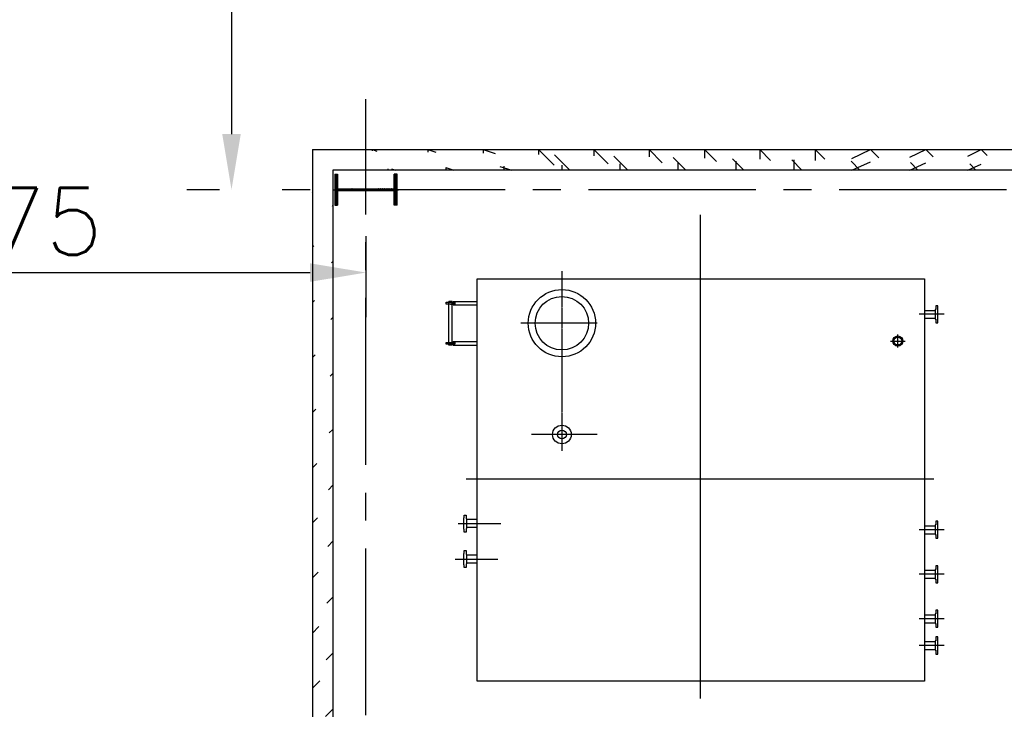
# Model space of a CAD drawing. Header units: inches. Extents: x -341304 to 31571016, y -692717 to 2132253.
# Tile 161 of 256: x 587825 to 598874, y -291820 to -284074. Entities that reach past the tile are written whole.
import ezdxf

# ---------------------------------------------------------------- set-up
doc = ezdxf.new("R2010")
doc.units = ezdxf.units.IN
doc.header["$MEASUREMENT"] = 0
doc.linetypes.add('CENTER2', pattern=[1.125, 0.75, -0.125, 0.125, -0.125])
for name, color, linetype in [('Aux_col', 1, 'Continuous'), ('DIM', 1, 'Continuous'), ('text', 3, 'Continuous')]:
    doc.layers.add(name, color=color, linetype=linetype)
doc.styles.add('ROMANS', font='romans')
doc.dimstyles.new('User600', dxfattribs={"dimscale": 500, "dimtxt": 1.5, "dimasz": 1.25, "dimexe": 1, "dimexo": 1, "dimgap": 0.4, "dimtad": 1, "dimdec": 0, "dimzin": 0, "dimdsep": 46, "dimtxsty": 'ROMANS', "dimcen": 1, "dimclrd": 8, "dimclre": 8, "dimclrt": 3, "dimadec": 0, "dimazin": 0, "dimtfac": 1, "dimtdec": 0, "dimtix": 1, "dimtofl": 0, "dimtmove": 0, "dimatfit": 3, "dimfxl": 1, "dimtolj": 1, "dimtzin": 0, "dimarcsym": 0})

# ---------------------------------------------------------------- blocks, each defined once
blk = doc.blocks.new('C-C-C')
at = {"layer": 'text', "insert": (-104054.6047297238, -199083.8334233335), "char_height": 900, "width": 6440.563347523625, "attachment_point": 1, "rotation": 90, "style": 'ROMANS'}
blk.add_mtext('\\pi1260.9;{\\Q0.8;\\W0.8;\\T0.8;MAKE UP \\P\\pi1978.8;U#3,4}', dxfattribs=at)
blk = doc.blocks.new('A$C6C245FD4')
at = {"layer": 'Aux_col'}
h = blk.add_hatch(dxfattribs=at)
h.set_pattern_fill('ANSI31', color=256, scale=25, style=0)
h.set_pattern_definition([(45, (-182049.045715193, -28682.87679554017), (-2.209708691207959, 2.20970869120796), [])])
h.paths.add_polyline_path([(-22.00757244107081, 317.9999999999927), (-22.00757244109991, 349.9999999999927), (-197.0075724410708, 349.9999999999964), (-197.0075724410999, 317.9999999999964)])
h.paths.add_polyline_path([(152.9924275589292, 317.9999999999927), (152.9924275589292, 349.9999999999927), (-22.00757244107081, 349.9999999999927), (-22.00757244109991, 317.9999999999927)])
h.paths.add_polyline_path([(-22.00757244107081, -350.0000000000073), (-22.00757244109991, -318.0000000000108), (-197.0075724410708, -318.0000000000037), (-197.0075724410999, -350.0000000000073)])
h.paths.add_polyline_path([(152.9924275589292, -350), (152.9924275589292, -318.0000000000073), (-22.00757244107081, -318.0000000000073), (-22.00757244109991, -350.0000000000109)])
h.paths.add_polyline_path([(-22.00757244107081, -318.0000000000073), (-12.0075724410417, -318.0000000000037), (-12.00757244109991, 3.638e-12), (-22.00757244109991, 0)])
h.paths.add_polyline_path([(-32.00757244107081, -318.0000000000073), (-22.0075724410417, -318.0000000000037), (-22.00757244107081, 0), (-32.00757244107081, 0)])
h.paths.add_polyline_path([(-12.0075724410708, 317.9999999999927), (-22.0075724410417, 318), (-22.0075724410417, -3.638e-12), (-12.00757244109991, -7.276000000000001e-12)])
h.paths.add_polyline_path([(-32.0075724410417, -3.638e-12), (-22.00757244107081, 0), (-22.0075724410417, 317.9999999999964), (-32.0075724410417, 318)])
for p, q in [((152.9924275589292, 349.9999999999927), (-197.0075724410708, 349.9999999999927)), ((-197.0075724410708, 349.9999999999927), (-197.0075724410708, 317.9999999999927)), ((-22.00757244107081, -366.2037594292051), (-22.00757244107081, 366.2037594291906)), ((152.9924275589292, 349.9999999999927), (152.9924275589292, 317.9999999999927)), ((152.9924275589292, 317.9999999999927), (-197.0075724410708, 317.9999999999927)), ((-32.00757244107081, -318), (-32.00757244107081, 317.9999999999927)), ((-12.0075724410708, -318), (-12.0075724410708, 317.9999999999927)), ((0, 0), (-44.0151448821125, 0)), ((-197.0075724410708, -318.0000000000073), (152.9924275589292, -318.0000000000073)), ((-197.0075724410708, -350.0000000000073), (-197.0075724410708, -318.0000000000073)), ((152.9924275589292, -350.0000000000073), (152.9924275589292, -318.0000000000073)), ((-197.0075724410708, -350.0000000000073), (152.9924275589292, -350.0000000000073))]:
    blk.add_line(p, q, dxfattribs=at)
blk = doc.blocks.new('A$C393B500C')
at = {"layer": 'Aux_col', "rotation": 270}
blk.add_blockref('A$C6C245FD4', (0, -22.00757244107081), dxfattribs=at)
blk = doc.blocks.new('CLO - OUTSIDE')
h = blk.add_hatch()
h.set_pattern_fill('ANSI32', color=230, scale=1200, style=0)
h.set_pattern_definition([(45, (1419471386.920258, 2000279962.707122), (-318.1980515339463, 318.1980515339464), []), (45, (1419471599.052292, 2000279962.707122), (-318.1980515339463, 318.1980515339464), [])])
edge = h.paths.add_edge_path()
edge.add_line((1419536637.934625, 2000373347.401154), (1419536637.934625, 2000356907.401098))
edge.add_line((1419536407.934625, 2000373577.401167), (1419536407.934625, 2000356677.401085))
h = blk.add_hatch()
h.set_pattern_fill('ANSI32', color=230, scale=1200, style=0)
h.set_pattern_definition([(45, (1419746507.925405, 2000395127.433612), (-318.1980515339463, 318.1980515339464), []), (45, (1419746720.057439, 2000395127.433612), (-318.1980515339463, 318.1980515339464), [])])
edge = h.paths.add_edge_path()
edge.add_line((1419536407.934625, 2000373577.401167), (1419547007.934625, 2000373577.401164))
edge.add_line((1419536637.934625, 2000373347.401154), (1419547007.934625, 2000373347.401148))
at = {"color": 230, "linetype": 'CENTER2', "ltscale": 2500}
for p, q in [((1419537007.934626, 2000355973.481338), (1419537007.934626, 2000374143.403952)), ((1419547007.934627, 2000373127.401124), (1419535864.525657, 2000373127.401124))]:
    blk.add_line(p, q, dxfattribs=at)
at = {"color": 230}
for p, q in [((1419536407.934625, 2000373577.401167), (1419536407.934625, 2000356677.401085)), ((1419536407.934625, 2000373577.401167), (1419547607.934625, 2000373577.401164)), ((1419536637.934625, 2000373347.401154), (1419536637.934625, 2000356907.401098)), ((1419547377.934625, 2000373347.401148), (1419536637.934625, 2000373347.401154)), ((1419543277.934626, 2000371771.851123), (1419543397.934626, 2000371771.851123)), ((1419543277.934626, 2000371682.951123), (1419543397.934626, 2000371682.951123)), ((1419538257.934626, 2000369421.851123), (1419538137.934626, 2000369421.851123)), ((1419538257.934626, 2000369332.951124), (1419538137.934626, 2000369332.951124)), ((1419543277.934626, 2000369351.851123), (1419543397.934626, 2000369351.851123)), ((1419543277.934626, 2000369262.951124), (1419543397.934626, 2000369262.951124)), ((1419538257.934626, 2000369021.851124), (1419538137.934626, 2000369021.851124)), ((1419538257.934626, 2000368932.951124), (1419538137.934626, 2000368932.951124)), ((1419543277.934626, 2000368851.851123), (1419543397.934626, 2000368851.851123)), ((1419543277.934626, 2000368762.951123), (1419543397.934626, 2000368762.951123)), ((1419543277.934626, 2000368351.851124), (1419543397.934626, 2000368351.851124)), ((1419543277.934626, 2000368262.951123), (1419543397.934626, 2000368262.951123)), ((1419543277.934626, 2000368051.851124), (1419543397.934626, 2000368051.851124)), ((1419543277.934626, 2000367962.951123), (1419543397.934626, 2000367962.951123))]:
    blk.add_line(p, q, dxfattribs=at)
at = {"color": 230, "ltscale": 0.25}
for p, q in [((1419540757.934626, 2000372844.957347), (1419540757.934626, 2000367410.508216)), ((1419543496.913725, 2000371727.401123), (1419543218.520597, 2000371727.401123)), ((1419542895.619386, 2000371427.401123), (1419543060.269866, 2000371427.401123)), ((1419542977.944626, 2000371355.207817), (1419542977.944626, 2000371499.59443)), ((1419543381.934626, 2000369877.401123), (1419538133.934626, 2000369877.401123)), ((1419538044.434626, 2000369377.401123), (1419538521.934626, 2000369377.401123)), ((1419543496.913725, 2000369307.401124), (1419543218.520597, 2000369307.401124)), ((1419538010.934626, 2000368977.401123), (1419538488.434626, 2000368977.401123)), ((1419543496.913725, 2000368807.401123), (1419543218.520597, 2000368807.401123)), ((1419543496.913725, 2000368307.401124), (1419543218.520597, 2000368307.401124)), ((1419543496.913725, 2000368007.401123), (1419543218.520597, 2000368007.401123))]:
    blk.add_line(p, q, dxfattribs=at)
at = {"color": 230, "linetype": 'CENTER2'}
for p, q in [((1419539207.934626, 2000372211.901123), (1419539207.934626, 2000370192.901123)), ((1419539601.934626, 2000371627.401123), (1419538745.791406, 2000371627.401123)), ((1419539601.934626, 2000370377.401123), (1419538867.934626, 2000370377.401123))]:
    blk.add_line(p, q, dxfattribs=at)
at = {"color": 230, "linetype": 'Continuous'}
for p, q in [((1419538257.934626, 2000367607.401123), (1419538257.934626, 2000372127.401123)), ((1419538257.934626, 2000372127.401123), (1419543277.934626, 2000372127.401123)), ((1419543277.934626, 2000372127.401123), (1419543277.934626, 2000367607.401123)), ((1419537907.934626, 2000371842.401123), (1419537907.934626, 2000371862.401124)), ((1419537907.934626, 2000371862.401124), (1419538007.934626, 2000371862.401124)), ((1419537907.934626, 2000371842.401123), (1419537907.934626, 2000371862.401124)), ((1419537937.934626, 2000371402.401123), (1419537937.934626, 2000371872.401123)), ((1419537977.934626, 2000371872.401123), (1419537937.934626, 2000371872.401123)), ((1419537937.934626, 2000371872.401123), (1419537937.934626, 2000371862.401124)), ((1419537937.934626, 2000371862.401124), (1419537977.934626, 2000371862.401124)), ((1419537957.934626, 2000371862.401124), (1419537989.434626, 2000371862.401124)), ((1419537977.934626, 2000371402.401123), (1419537977.934626, 2000371872.401123)), ((1419537977.934626, 2000371872.401123), (1419537977.934626, 2000371862.401124)), ((1419537989.434626, 2000371872.401123), (1419538257.934626, 2000371872.401123)), ((1419537989.434626, 2000371872.401123), (1419537989.434626, 2000371832.401123)), ((1419538007.934626, 2000371842.401123), (1419538007.934626, 2000371862.401124)), ((1419538007.934626, 2000371862.401124), (1419538007.934626, 2000371842.401123)), ((1419538007.934626, 2000371842.401123), (1419537907.934626, 2000371842.401123)), ((1419537957.934626, 2000371842.401123), (1419537989.434626, 2000371842.401123)), ((1419537989.434626, 2000371832.401123), (1419538257.934626, 2000371832.401123)), ((1419537907.934626, 2000371392.401123), (1419537907.934626, 2000371412.401123)), ((1419537907.934626, 2000371412.401123), (1419538007.934626, 2000371412.401123)), ((1419537907.934626, 2000371392.401123), (1419537907.934626, 2000371412.401123)), ((1419537989.434626, 2000371422.401123), (1419538257.934626, 2000371422.401123)), ((1419537989.434626, 2000371422.401123), (1419537989.434626, 2000371382.401123)), ((1419538007.934626, 2000371392.401123), (1419538007.934626, 2000371412.401123)), ((1419538007.934626, 2000371412.401123), (1419538007.934626, 2000371392.401123)), ((1419538007.934626, 2000371392.401123), (1419537907.934626, 2000371392.401123)), ((1419537937.934626, 2000371382.401123), (1419537937.934626, 2000371392.401123)), ((1419537937.934626, 2000371392.401123), (1419537977.934626, 2000371392.401123)), ((1419537977.934626, 2000371382.401123), (1419537937.934626, 2000371382.401123)), ((1419537977.934626, 2000371382.401123), (1419537977.934626, 2000371392.401123)), ((1419537989.434626, 2000371382.401123), (1419538257.934626, 2000371382.401123)), ((1419543277.934626, 2000367607.401123), (1419538257.934626, 2000367607.401123))]:
    blk.add_line(p, q, dxfattribs=at)
at = {"color": 230}
for points in [[(1419543403.934626, 2000371781.401123), (1419543397.934626, 2000371781.401123), (1419543397.934626, 2000371673.401124), (1419543403.934626, 2000371673.401124), (1419543403.934626, 2000371631.901123), (1419543425.934626, 2000371631.901123), (1419543425.934626, 2000371663.901123), (1419543427.934626, 2000371663.901123), (1419543427.934626, 2000371790.901123), (1419543425.934626, 2000371790.901123), (1419543425.934626, 2000371822.901124), (1419543403.934626, 2000371822.901124), (1419543403.934626, 2000371781.401123)], [(1419538131.934626, 2000369431.401123), (1419538137.934626, 2000369431.401123), (1419538137.934626, 2000369323.401123), (1419538131.934626, 2000369323.401123), (1419538131.934626, 2000369281.901123), (1419538109.934626, 2000369281.901123), (1419538109.934626, 2000369313.901123), (1419538107.934626, 2000369313.901123), (1419538107.934626, 2000369440.901124), (1419538109.934626, 2000369440.901124), (1419538109.934626, 2000369472.901123), (1419538131.934626, 2000369472.901123), (1419538131.934626, 2000369431.401123)], [(1419543403.934626, 2000369361.401123), (1419543397.934626, 2000369361.401123), (1419543397.934626, 2000369253.401123), (1419543403.934626, 2000369253.401123), (1419543403.934626, 2000369211.901123), (1419543425.934626, 2000369211.901123), (1419543425.934626, 2000369243.901123), (1419543427.934626, 2000369243.901123), (1419543427.934626, 2000369370.901124), (1419543425.934626, 2000369370.901124), (1419543425.934626, 2000369402.901123), (1419543403.934626, 2000369402.901123), (1419543403.934626, 2000369361.401123)], [(1419538131.934626, 2000369031.401123), (1419538137.934626, 2000369031.401123), (1419538137.934626, 2000368923.401123), (1419538131.934626, 2000368923.401123), (1419538131.934626, 2000368881.901124), (1419538109.934626, 2000368881.901124), (1419538109.934626, 2000368913.901123), (1419538107.934626, 2000368913.901123), (1419538107.934626, 2000369040.901123), (1419538109.934626, 2000369040.901123), (1419538109.934626, 2000369072.901123), (1419538131.934626, 2000369072.901123), (1419538131.934626, 2000369031.401123)], [(1419543403.934626, 2000368861.401123), (1419543397.934626, 2000368861.401123), (1419543397.934626, 2000368753.401124), (1419543403.934626, 2000368753.401124), (1419543403.934626, 2000368711.901123), (1419543425.934626, 2000368711.901123), (1419543425.934626, 2000368743.901123), (1419543427.934626, 2000368743.901123), (1419543427.934626, 2000368870.901123), (1419543425.934626, 2000368870.901123), (1419543425.934626, 2000368902.901124), (1419543403.934626, 2000368902.901124), (1419543403.934626, 2000368861.401123)], [(1419543403.934626, 2000368361.401124), (1419543397.934626, 2000368361.401124), (1419543397.934626, 2000368253.401124), (1419543403.934626, 2000368253.401124), (1419543403.934626, 2000368211.901124), (1419543425.934626, 2000368211.901124), (1419543425.934626, 2000368243.901123), (1419543427.934626, 2000368243.901123), (1419543427.934626, 2000368370.901123), (1419543425.934626, 2000368370.901123), (1419543425.934626, 2000368402.901123), (1419543403.934626, 2000368402.901123), (1419543403.934626, 2000368361.401124)], [(1419543403.934626, 2000368061.401124), (1419543397.934626, 2000368061.401124), (1419543397.934626, 2000367953.401124), (1419543403.934626, 2000367953.401124), (1419543403.934626, 2000367911.901124), (1419543425.934626, 2000367911.901124), (1419543425.934626, 2000367943.901123), (1419543427.934626, 2000367943.901123), (1419543427.934626, 2000368070.901124), (1419543425.934626, 2000368070.901124), (1419543425.934626, 2000368102.901123), (1419543403.934626, 2000368102.901123), (1419543403.934626, 2000368061.401124)]]:
    blk.add_lwpolyline(points, dxfattribs=at)
for centre, radius in [((1419539207.934626, 2000371627.401123), 377.5), ((1419539207.934626, 2000371627.401123), 300), ((1419539207.934626, 2000370377.401123), 105), ((1419539207.934626, 2000370377.401123), 50)]:
    blk.add_circle(centre, radius, dxfattribs=at)
at = {"color": 230, "linetype": 'Continuous'}
for radius in [57, 44.5]:
    blk.add_circle((1419542977.944626, 2000371427.401123), radius, dxfattribs=at)
at = {"color": 230}
blk.add_blockref('A$C393B500C', (1419537007.934628, 2000373127.401124), dxfattribs=at)
blk = doc.blocks.new('GT REV-02')
at = {"color": 230, "linetype": 'Continuous'}
blk.add_blockref('CLO - OUTSIDE', (-1420378448.631212, -2000345436.716291, -96251.31331951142), dxfattribs=at)
blk = doc.blocks.new('*D394')
at = {"layer": 'Defpoints', "color": 0, "transparency": 16777216}
for p in [(589644.6396136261, -275983.5131884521), (590201.4184936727, -285983.5131302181), (590565.966166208, -285983.5131302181)]:
    blk.add_point(p, dxfattribs=at)
at = {"layer": 'DIM', "color": 8, "lineweight": -2, "transparency": 16777216}
for p, q in [((590144.6396136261, -275983.5131884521), (590701.4184936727, -275983.5131884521)), ((590201.4184936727, -276608.5131884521), (590201.4184936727, -285358.5131302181)), ((590065.966166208, -285983.5131302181), (589701.4184936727, -285983.5131302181))]:
    blk.add_line(p, q, dxfattribs=at)
at = {"layer": 'DIM', "color": 8, "transparency": 16777216}
for points in [[(590097.2518270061, -276608.5131884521), (590305.5851603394, -276608.5131884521), (590201.4184936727, -275983.5131884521)], [(590097.2518270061, -285358.5131302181), (590305.5851603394, -285358.5131302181), (590201.4184936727, -285983.5131302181)]]:
    blk.add_solid(points, dxfattribs=at)
at = {"layer": 'DIM', "color": 3, "transparency": 16777216, "insert": (589626.4184936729, -280983.5131593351), "char_height": 750, "attachment_point": 5, "rotation": 90, "style": 'ROMANS'}
blk.add_mtext('\\A1;10000', dxfattribs=at)
blk = doc.blocks.new('*D403')
at = {"layer": 'Defpoints', "color": 0, "transparency": 16777216}
for p in [(583234.375127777, -286005.9060935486), (591709.3751372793, -286005.9060935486), (591709.3751372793, -286914.5160979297)]:
    blk.add_point(p, dxfattribs=at)
at = {"layer": 'DIM', "color": 8, "lineweight": -2, "transparency": 16777216}
for p, q in [((583234.375127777, -286505.9060935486), (583234.375127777, -287414.5160979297)), ((591709.3751372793, -286505.9060935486), (591709.3751372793, -287414.5160979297)), ((583859.375127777, -286914.5160979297), (591084.3751372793, -286914.5160979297))]:
    blk.add_line(p, q, dxfattribs=at)
at = {"layer": 'DIM', "color": 8, "transparency": 16777216}
for points in [[(583859.375127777, -286810.349431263), (583859.375127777, -287018.6827645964), (583234.375127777, -286914.5160979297)], [(591084.3751372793, -286810.349431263), (591084.3751372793, -287018.6827645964), (591709.3751372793, -286914.5160979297)]]:
    blk.add_solid(points, dxfattribs=at)
at = {"layer": 'DIM', "color": 3, "transparency": 16777216, "insert": (587471.8751325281, -286339.5160979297), "char_height": 750, "attachment_point": 5, "style": 'ROMANS'}
blk.add_mtext('\\A1;8475', dxfattribs=at)

msp = doc.modelspace()

# ---------------------------------------------------------------- block references
at = {"color": 7}
msp.add_blockref('C-C-C', (692749.1415728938, -207084.3346578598), dxfattribs=at)
at = {"color": 230}
msp.add_blockref('GT REV-02', (1433150.071721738, -313674.1979627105, 96251.3133195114), dxfattribs=at)

# ---------------------------------------------------------------- dimensions: what is measured, and where the dimension line sits
at = {"layer": 'DIM', "color": 230}
dim = msp.add_linear_dim(base=(590201.4184936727, -285983.5131302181), p1=(589644.6396136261, -275983.5131884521), p2=(590565.966166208, -285983.5131302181), angle=90, dimstyle='User600', dxfattribs=at)
dim.commit()
dim.dimension.update_dxf_attribs({"geometry": '*D394', "text_midpoint": (589626.4184936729, -280983.5131593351)})
dim = msp.add_linear_dim(base=(591709.3751372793, -286914.5160979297), p1=(583234.375127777, -286005.9060935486), p2=(591709.3751372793, -286005.9060935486), dimstyle='User600', dxfattribs=at)
dim.commit()
dim.dimension.update_dxf_attribs({"geometry": '*D403', "text_midpoint": (587471.8751325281, -286339.5160979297)})

doc.saveas('drawing.dxf')
